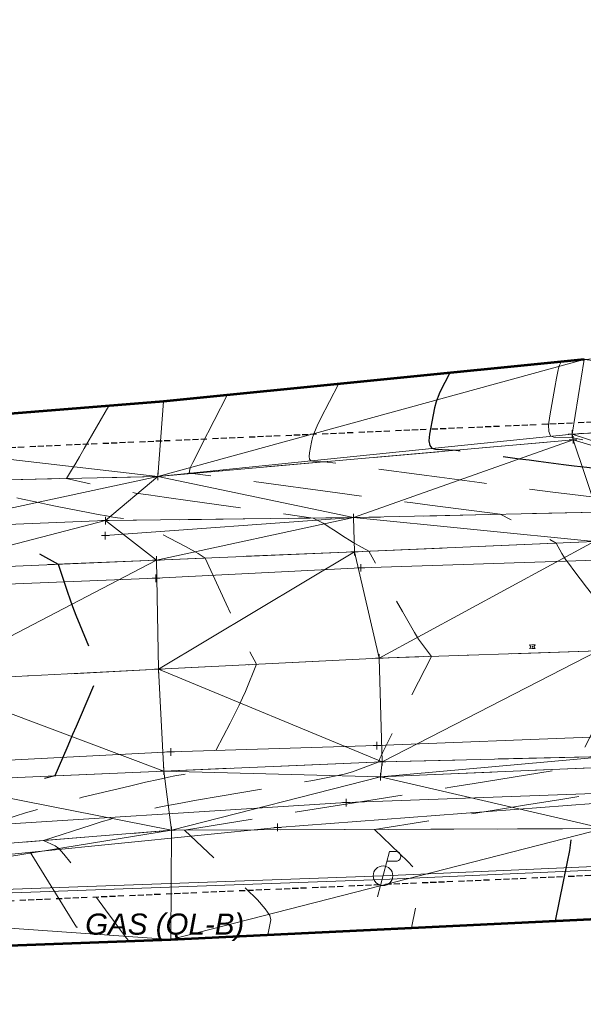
# Model space of a CAD drawing. Extents: x 2312693 to 2320081, y 680305 to 681656.
# Tile 10 of 37: x 2316680 to 2316755, y 681031 to 681162. Entities that reach past the tile are written whole.
import ezdxf

# ---------------------------------------------------------------- set-up
doc = ezdxf.new("R2010")
doc.units = 0
doc.header["$MEASUREMENT"] = 0
for name, pattern in [('CENTER LINE DOUBLE SOLID', [0]), ('DGN Style 2', [14.384927, 8.630956, -5.753971]), ('DGN Style 3', [20.138898, 14.384927, -5.753971]), ('DGN Style 4', [23.030268, 11.507942, -5.753971, 0.014385, -5.753971]), ('foex', [0]), ('gasex', [0]), ('grrtex', [0]), ('ohelecex', [0]), ('ohteleex', [0]), ('rowex', [4.85, 0.8, -0.375, -0.375, 0.8, -0.3, 0.8, -0.3, 0.8, -0.3]), ('stream', [1.4, 0.7, -0.1, 0.1, -0.1, 0.1, -0.1, 0.1, -0.1])]:
    doc.linetypes.add(name, pattern=pattern)
for name, color, linetype, lineweight in [('DT_X_Contour_Major', 132, 'DGN Style 3', 30), ('DT_X_Contour_Minor', 136, 'DGN Style 3', 0), ('DT_X_Terrain_Ground_Line', 92, 'DGN Style 3', 13), ('DT_X_Triangles', 91, 'Continuous', 0), ('HY_X_Water_Edge', 133, 'stream', 0), ('PM_X_Cells', 7, 'Continuous', 0), ('PM_X_Cells (Construction)', 7, 'Continuous', 0), ('PM_X_CL_Double_Solid', 40, 'CENTER LINE DOUBLE SOLID', 0), ('PM_X_Transverse_Line', 7, 'Continuous', 0), ('PV_X_COP', 4, 'DGN Style 4', 0), ('PV_X_EOP', 7, 'DGN Style 3', 0), ('RD_X_GR_Rt', 97, 'grrtex', 0), ('RW_X_Fee_RW', 6, 'rowex', 30), ('SV_X_Toe_of_Slope', 193, 'DGN Style 2', 0), ('SV_X_Top_of_Bank', 97, 'DGN Style 2', 0), ('UT_X_Electric_Cells', 1, 'Continuous', 0), ('UT_X_FO', 30, 'foex', 0), ('UT_X_Gas', 40, 'gasex', 0), ('UT_X_Gas_Text', 7, 'Continuous', 0), ('UT_X_Overhead_Electric', 1, 'ohelecex', 0), ('UT_X_Overhead_Telecom', 30, 'ohteleex', 0)]:
    doc.layers.add(name, color=color, linetype=linetype, lineweight=lineweight)
doc.layers.add('SV_X_Shot_Marker (Construction)', color=40, linetype='Continuous', lineweight=0, transparency=0.5)
doc.layers.add('SV_X_Terrain_Boundary', color=7, linetype='Continuous', lineweight=53, plot=False)
doc.styles.add('Slanted-Normal LS 0.50', font='ariali.ttf', dxfattribs={"height": 0.14})
doc.styles.add('Slanted-Normal LS 0.50 Masked_0', font='ariali.ttf')
doc.dimstyles.new('Dec-0  Masked  Slanted', dxfattribs={"dimtxt": 0.14, "dimasz": 0.14, "dimexe": 0.07, "dimexo": 0.07, "dimgap": 0.07, "dimtad": 1, "dimdec": 0, "dimzin": 3, "dimdsep": 46, "dimtxsty": 'Slanted-Normal LS 0.50 Masked_0', "dimcen": 0, "dimclrd": 7, "dimclre": 7, "dimaunit": 1, "dimadec": 4, "dimazin": 2, "dimtfac": 1, "dimtdec": 0, "dimtofl": 0, "dimtmove": 1, "dimatfit": 1, "dimfxl": 1, "dimtolj": 1, "dimtzin": 3, "dimlwd": 0, "dimlwe": 0, "dimarcsym": 0})

# ---------------------------------------------------------------- blocks, each defined once
blk = doc.blocks.new('PMRM1_9')
at = {"layer": 'PM_X_Cells', "color": 52, "linetype": 'Continuous', "lineweight": 0}
for p, q in [((-0.39, 0.24), (-0.29, 0.24)), ((-0.22, 0.24), (-0.12, 0.24)), ((-0.05, 0.24), (0.05, 0.24)), ((0.12, 0.24), (0.22, 0.24)), ((0.29, 0.24), (0.39, 0.24)), ((-0.39, -0.24), (-0.29, -0.24)), ((-0.22, -0.24), (-0.12, -0.24)), ((-0.05, -0.24), (0.05, -0.24)), ((0.12, -0.24), (0.22, -0.24)), ((0.29, -0.24), (0.39, -0.24))]:
    blk.add_line(p, q, dxfattribs=at)
at = {"layer": 'PM_X_Cells', "color": 52, "linetype": 'Continuous', "lineweight": 0, "extrusion": (0, 0, -1)}
for start, end in [(121.9738, 137.9153), (145.1793, 161.1122), (168.3798, 191.6096), (222.0795, 238.0262), (198.8889, 214.8218)]:
    blk.add_arc((0.54, 0), 0.288, start, end, dxfattribs=at)
at = {"layer": 'PM_X_Cells', "color": 52, "linetype": 'Continuous', "lineweight": 0}
for start, end in [(168.3816, 191.6091), (145.1782, 161.1098), (121.9738, 137.9163), (198.8872, 214.8207), (222.0817, 238.0262)]:
    blk.add_arc((0.54, 0), 0.288, start, end, dxfattribs=at)
at = {"layer": 'PM_X_Cells (Construction)', "color": 52, "linetype": 'Continuous', "lineweight": 30}
blk.add_point((0, 0), dxfattribs=at)
blk = doc.blocks.new('SVPT_304')
at = {"layer": 'SV_X_Shot_Marker (Construction)', "transparency": 33554495}
for p, q in [((-0.025, 0), (0.025, 0)), ((0, 0.025), (0, -0.025))]:
    blk.add_line(p, q, dxfattribs=at)
blk.add_point((0, 0), dxfattribs=at)
blk = doc.blocks.new('SVPT_305')
at = {"layer": 'SV_X_Shot_Marker (Construction)', "transparency": 33554495}
for p, q in [((-0.025, 0), (0.025, 0)), ((0, 0.025), (0, -0.025))]:
    blk.add_line(p, q, dxfattribs=at)
blk.add_point((0, 0), dxfattribs=at)
blk = doc.blocks.new('SVPT_306')
at = {"layer": 'SV_X_Shot_Marker (Construction)', "transparency": 33554495}
for p, q in [((-0.025, 0), (0.025, 0)), ((0, 0.025), (0, -0.025))]:
    blk.add_line(p, q, dxfattribs=at)
blk.add_point((0, 0), dxfattribs=at)
blk = doc.blocks.new('SVPT_307')
at = {"layer": 'SV_X_Shot_Marker (Construction)', "transparency": 33554495}
for p, q in [((-0.025, 0), (0.025, 0)), ((0, 0.025), (0, -0.025))]:
    blk.add_line(p, q, dxfattribs=at)
blk.add_point((0, 0), dxfattribs=at)
blk = doc.blocks.new('SVPT_308')
at = {"layer": 'SV_X_Shot_Marker (Construction)', "transparency": 33554495}
for p, q in [((-0.025, 0), (0.025, 0)), ((0, 0.025), (0, -0.025))]:
    blk.add_line(p, q, dxfattribs=at)
blk.add_point((0, 0), dxfattribs=at)
blk = doc.blocks.new('SVPT_309')
at = {"layer": 'SV_X_Shot_Marker (Construction)', "transparency": 33554495}
for p, q in [((-0.025, 0), (0.025, 0)), ((0, 0.025), (0, -0.025))]:
    blk.add_line(p, q, dxfattribs=at)
blk.add_point((0, 0), dxfattribs=at)
blk = doc.blocks.new('SVPT_310')
at = {"layer": 'SV_X_Shot_Marker (Construction)', "transparency": 33554495}
for p, q in [((-0.025, 0), (0.025, 0)), ((0, 0.025), (0, -0.025))]:
    blk.add_line(p, q, dxfattribs=at)
blk.add_point((0, 0), dxfattribs=at)
blk = doc.blocks.new('SVPT_311')
at = {"layer": 'SV_X_Shot_Marker (Construction)', "transparency": 33554495}
for p, q in [((-0.025, 0), (0.025, 0)), ((0, 0.025), (0, -0.025))]:
    blk.add_line(p, q, dxfattribs=at)
blk.add_point((0, 0), dxfattribs=at)
blk = doc.blocks.new('SVPT_312')
at = {"layer": 'SV_X_Shot_Marker (Construction)', "transparency": 33554495}
for p, q in [((-0.025, 0), (0.025, 0)), ((0, 0.025), (0, -0.025))]:
    blk.add_line(p, q, dxfattribs=at)
blk.add_point((0, 0), dxfattribs=at)
blk = doc.blocks.new('SVPT_333')
at = {"layer": 'SV_X_Shot_Marker (Construction)', "transparency": 33554495}
for p, q in [((-0.025, 0), (0.025, 0)), ((0, 0.025), (0, -0.025))]:
    blk.add_line(p, q, dxfattribs=at)
blk.add_point((0, 0), dxfattribs=at)
blk = doc.blocks.new('SVPT_370')
at = {"layer": 'SV_X_Shot_Marker (Construction)', "transparency": 33554495}
for p, q in [((-0.025, 0), (0.025, 0)), ((0, 0.025), (0, -0.025))]:
    blk.add_line(p, q, dxfattribs=at)
blk.add_point((0, 0), dxfattribs=at)
blk = doc.blocks.new('SVPT_371')
at = {"layer": 'SV_X_Shot_Marker (Construction)', "transparency": 33554495}
for p, q in [((-0.025, 0), (0.025, 0)), ((0, 0.025), (0, -0.025))]:
    blk.add_line(p, q, dxfattribs=at)
blk.add_point((0, 0), dxfattribs=at)
blk = doc.blocks.new('SVPT_372')
at = {"layer": 'SV_X_Shot_Marker (Construction)', "transparency": 33554495}
for p, q in [((-0.025, 0), (0.025, 0)), ((0, 0.025), (0, -0.025))]:
    blk.add_line(p, q, dxfattribs=at)
blk.add_point((0, 0), dxfattribs=at)
blk = doc.blocks.new('SVPT_373')
at = {"layer": 'SV_X_Shot_Marker (Construction)', "transparency": 33554495}
for p, q in [((-0.025, 0), (0.025, 0)), ((0, 0.025), (0, -0.025))]:
    blk.add_line(p, q, dxfattribs=at)
blk.add_point((0, 0), dxfattribs=at)
blk = doc.blocks.new('SVPT_374')
at = {"layer": 'SV_X_Shot_Marker (Construction)', "transparency": 33554495}
for p, q in [((-0.025, 0), (0.025, 0)), ((0, 0.025), (0, -0.025))]:
    blk.add_line(p, q, dxfattribs=at)
blk.add_point((0, 0), dxfattribs=at)
blk = doc.blocks.new('SVPT_375')
at = {"layer": 'SV_X_Shot_Marker (Construction)', "transparency": 33554495}
for p, q in [((-0.025, 0), (0.025, 0)), ((0, 0.025), (0, -0.025))]:
    blk.add_line(p, q, dxfattribs=at)
blk.add_point((0, 0), dxfattribs=at)
blk = doc.blocks.new('SVPT_376')
at = {"layer": 'SV_X_Shot_Marker (Construction)', "transparency": 33554495}
for p, q in [((-0.025, 0), (0.025, 0)), ((0, 0.025), (0, -0.025))]:
    blk.add_line(p, q, dxfattribs=at)
blk.add_point((0, 0), dxfattribs=at)
blk = doc.blocks.new('SVPT_377')
at = {"layer": 'SV_X_Shot_Marker (Construction)', "transparency": 33554495}
for p, q in [((-0.025, 0), (0.025, 0)), ((0, 0.025), (0, -0.025))]:
    blk.add_line(p, q, dxfattribs=at)
blk.add_point((0, 0), dxfattribs=at)
blk = doc.blocks.new('SVPT_407')
at = {"layer": 'SV_X_Shot_Marker (Construction)', "transparency": 33554495}
for p, q in [((-0.025, 0), (0.025, 0)), ((0, 0.025), (0, -0.025))]:
    blk.add_line(p, q, dxfattribs=at)
blk.add_point((0, 0), dxfattribs=at)
blk = doc.blocks.new('SVPT_408')
at = {"layer": 'SV_X_Shot_Marker (Construction)', "transparency": 33554495}
for p, q in [((0, 0.025), (0, -0.025)), ((-0.025, 0), (0.025, 0))]:
    blk.add_line(p, q, dxfattribs=at)
blk.add_point((0, 0), dxfattribs=at)
blk = doc.blocks.new('SVPT_409')
at = {"layer": 'SV_X_Shot_Marker (Construction)', "transparency": 33554495}
for p, q in [((-0.025, 0), (0.025, 0)), ((0, 0.025), (0, -0.025))]:
    blk.add_line(p, q, dxfattribs=at)
blk.add_point((0, 0), dxfattribs=at)
blk = doc.blocks.new('SVPT_410')
at = {"layer": 'SV_X_Shot_Marker (Construction)', "transparency": 33554495}
for p, q in [((-0.025, 0), (0.025, 0)), ((0, 0.025), (0, -0.025))]:
    blk.add_line(p, q, dxfattribs=at)
blk.add_point((0, 0), dxfattribs=at)
blk = doc.blocks.new('PP_2')
at = {"layer": 'UT_X_Electric_Cells', "color": 1, "linetype": 'Continuous', "lineweight": 0}
for p, q in [((0.0428, 0.16), (-0.0375, -0.14)), ((0.0428, 0.16), (0.0853, 0.16)), ((0.0258, 0.0963), (0.0853, 0.0963))]:
    blk.add_line(p, q, dxfattribs=at)
blk.add_circle((0, 0), 0.065, dxfattribs=at)
at = {"layer": 'UT_X_Electric_Cells', "color": 1, "linetype": 'Continuous', "lineweight": 0, "extrusion": (0, 0, -1)}
blk.add_arc((-0.086, 0.1281), 0.0319, 88.8767, 271.1233, dxfattribs=at)
blk = doc.blocks.new('*U658', base_point=(2316970.99, 681325.16, 1161.56))
at = {"layer": 'DT_X_Contour_Major', "flags": 128}
for points, elevation in [([(2316737.14, 681114.73), (2316735.85, 681112.19), (2316735.59, 681111.6), (2316735.35, 681110.89), (2316735.13, 681110.08), (2316734.94, 681109.17), (2316734.47, 681106.58), (2316734.38, 681105.73), (2316734.49, 681105.11), (2316734.78, 681104.73), (2316735.26, 681104.59), (2316737.95, 681104.48), (2316743.87, 681103.68), (2316745.14, 681103.52), (2316746.4, 681103.35), (2316747.65, 681103.18), (2316748.9, 681103.02), (2316752.21, 681102.59), (2316753.61, 681102.41), (2316755.31, 681102.21), (2316757.33, 681101.98), (2316759.66, 681101.73), (2316766.29, 681101.02), (2316768.51, 681100.77), (2316770.19, 681100.58), (2316771.33, 681100.44), (2316771.93, 681100.35), (2316772.82, 681100.18), (2316773.41, 681100.11), (2316774.52, 681100.03), (2316776.15, 681099.95), (2316778.3, 681099.85), (2316784.71, 681099.57), (2316787.22, 681099.48), (2316789.93, 681099.42), (2316792.85, 681099.38), (2316795.98, 681099.37), (2316804.58, 681099.38), (2316808, 681099.39), (2316811.8, 681099.42), (2316815.97, 681099.46), (2316820.52, 681099.51), (2316842.66, 681099.8), (2316848.95, 681098.58), (2316850.37, 681098.34), (2316851.92, 681098.14), (2316853.61, 681097.98), (2316855.44, 681097.85), (2316864.28, 681097.36), (2316868.05, 681096.88), (2316868.78, 681096.79), (2316869.38, 681096.72), (2316869.84, 681096.67), (2316870.16, 681096.64), (2316870.84, 681096.59), (2316871.12, 681096.56), (2316871.47, 681096.53), (2316871.89, 681096.49), (2316872.38, 681096.45), (2316873.77, 681096.31), (2316874.76, 681096.26), (2316876.68, 681096.22), (2316879.55, 681096.18), (2316883.35, 681096.14), (2316894.75, 681096.04), (2316898.64, 681096), (2316901.77, 681095.92), (2316904.13, 681095.82), (2316905.74, 681095.69), (2316908.99, 681095.31), (2316910.4, 681095.19), (2316912.18, 681095.13), (2316914.32, 681095.12), (2316916.84, 681095.17), (2316924.04, 681095.38), (2316926.89, 681095.29), (2316930.05, 681094.84), (2316933.51, 681094.06), (2316937.28, 681092.92), (2316955.56, 681086.83), (2316948.29, 681081.57), (2316946.64, 681080.51), (2316944.8, 681079.57), (2316942.77, 681078.75), (2316940.55, 681078.06), (2316934.38, 681076.38), (2316932.28, 681075.8), (2316930.63, 681075.34), (2316929.42, 681074.98), (2316928.65, 681074.73), (2316927.18, 681074.22), (2316926.59, 681074.01), (2316925.93, 681073.77), (2316925.19, 681073.48), (2316924.37, 681073.16), (2316920.4, 681071.57), (2316916.36, 681070.5), (2316915.49, 681070.28), (2316914.63, 681070.06), (2316913.77, 681069.84), (2316912.91, 681069.63), (2316908.92, 681068.66), (2316906.43, 681068.71), (2316905.95, 681068.72), (2316905.57, 681068.72), (2316905.29, 681068.72), (2316905.12, 681068.72), (2316904.79, 681068.71), (2316904.08, 681068.66), (2316902.21, 681068.53), (2316899.17, 681068.32), (2316894.97, 681068.03), (2316882.22, 681067.15), (2316877.56, 681066.83), (2316873.15, 681066.52), (2316868.99, 681066.25), (2316865.07, 681065.99), (2316854.95, 681065.32), (2316851.43, 681065.09), (2316848.47, 681064.91), (2316846.07, 681064.76), (2316844.22, 681064.65), (2316840.03, 681064.41), (2316838.19, 681064.3), (2316835.79, 681064.16), (2316832.85, 681064), (2316829.37, 681063.79), (2316819.33, 681063.21), (2316815.73, 681063.01), (2316812.46, 681062.82), (2316809.51, 681062.64), (2316806.88, 681062.49), (2316800.32, 681062.1), (2316797.55, 681061.86), (2316794.16, 681061.44), (2316790.14, 681060.83), (2316785.51, 681060.04), (2316772.32, 681057.68), (2316767.86, 681056.89), (2316764.37, 681056.27), (2316761.86, 681055.83), (2316760.33, 681055.58), (2316756.57, 681054.97), (2316755.74, 681054.84), (2316755.05, 681054.73), (2316754.51, 681054.64), (2316752.32, 681054.28), (2316753.08, 681053.56), (2316753.18, 681053.21), (2316753.16, 681052.48), (2316753, 681051.38), (2316752.72, 681049.9), (2316751.12, 681042.08)], 1155), ([(2316658.19, 681107.65), (2316657.44, 681106.34), (2316657.23, 681105.99), (2316656.93, 681105.48), (2316656.54, 681104.84), (2316656.05, 681104.04), (2316653.55, 681099.99), (2316667.35, 681096.89), (2316670.03, 681096.29), (2316672.15, 681095.82), (2316673.72, 681095.48), (2316674.74, 681095.27), (2316678.18, 681094.6), (2316679.55, 681092.91), (2316679.9, 681092.54), (2316680.37, 681092.16), (2316680.96, 681091.76), (2316681.67, 681091.34), (2316685.25, 681089.36), (2316686.49, 681085.63), (2316686.8, 681084.76), (2316687.17, 681083.76), (2316687.62, 681082.62), (2316688.14, 681081.33), (2316690.73, 681075.03), (2316688.16, 681069.07), (2316687.64, 681067.85), (2316687.17, 681066.76), (2316686.75, 681065.79), (2316686.39, 681064.95), (2316684.84, 681061.29), (2316678.15, 681059.7), (2316676.36, 681059.23), (2316673.87, 681058.5), (2316670.66, 681057.5), (2316666.75, 681056.25), (2316646.82, 681049.8), (2316651.78, 681047.52), (2316652.76, 681047.02), (2316653.58, 681046.5), (2316654.25, 681045.95), (2316654.76, 681045.38), (2316655.9, 681043.81), (2316656.36, 681043.22), (2316656.86, 681042.6), (2316657.41, 681041.95), (2316658, 681041.29), (2316660.9, 681038.14)], 1160)]:
    blk.add_lwpolyline(points, dxfattribs=dict(at, elevation=elevation))
at = {"layer": 'DT_X_Contour_Minor', "flags": 128}
for points, elevation in [([(2316751.89, 681116.2), (2316751.67, 681115.76), (2316751.6, 681115.51), (2316751.47, 681114.93), (2316751.29, 681114.02), (2316751.06, 681112.78), (2316750.38, 681109.05), (2316750.22, 681107.82), (2316750.26, 681106.94), (2316750.5, 681106.4), (2316750.94, 681106.21), (2316753.43, 681106.1), (2316755.92, 681105.62), (2316757.16, 681105.5), (2316759.82, 681105.34), (2316763.88, 681105.13), (2316769.36, 681104.89), (2316785.86, 681104.18), (2316791.51, 681103.95), (2316796.1, 681103.78), (2316799.62, 681103.68), (2316802.08, 681103.65), (2316807.22, 681103.66), (2316809.66, 681103.67), (2316813.14, 681103.7), (2316817.64, 681103.75), (2316823.17, 681103.82), (2316839.3, 681104.03), (2316844.97, 681104.09), (2316849.89, 681104.14), (2316854.06, 681104.16), (2316857.47, 681104.16), (2316865.57, 681104.14), (2316869.19, 681104.23), (2316873.97, 681104.51), (2316879.92, 681104.99), (2316887.02, 681105.66), (2316907.53, 681107.72), (2316914.38, 681108.4), (2316919.51, 681108.89), (2316922.95, 681109.19), (2316924.69, 681109.31), (2316927.04, 681109.37), (2316927.92, 681109.41), (2316928.8, 681109.47), (2316929.67, 681109.57), (2316930.54, 681109.7), (2316934.56, 681110.35), (2316951.5, 681108.42), (2316954.83, 681108.07), (2316957.55, 681107.85), (2316959.68, 681107.75), (2316961.2, 681107.79), (2316964.45, 681108.05), (2316965.78, 681108.14), (2316967.32, 681108.21), (2316969.07, 681108.27), (2316971.03, 681108.31), (2316976.55, 681108.39), (2316978.69, 681108.42), (2316980.96, 681108.44), (2316983.36, 681108.45), (2316985.89, 681108.45), (2316992.83, 681108.43), (2316995.36, 681108.42), (2316997.75, 681108.41), (2317000.01, 681108.38), (2317002.13, 681108.35), (2317007.61, 681108.26), (2317009.5, 681108.27), (2317011.06, 681108.4), (2317012.29, 681108.62), (2317013.2, 681108.95), (2317016.65, 681110.74), (2317018.7, 681110), (2317019.19, 681109.85), (2317019.79, 681109.72), (2317020.49, 681109.62), (2317021.3, 681109.53), (2317023.59, 681109.34), (2317024.61, 681109.25), (2317025.93, 681109.14), (2317027.57, 681109), (2317029.51, 681108.83), (2317035.12, 681108.36), (2317037.39, 681108.22), (2317040.03, 681108.16), (2317043.02, 681108.17), (2317046.37, 681108.27), (2317055.77, 681108.63), (2317058.96, 681108.75), (2317061.45, 681108.83), (2317063.26, 681108.88), (2317064.38, 681108.89), (2317066.46, 681108.88), (2317067.54, 681108.9), (2317069.24, 681108.98), (2317071.53, 681109.11), (2317074.44, 681109.3), (2317083.01, 681109.88), (2317086.04, 681110.08), (2317088.71, 681110.25), (2317091.01, 681110.38), (2317092.95, 681110.47), (2317097.64, 681110.66), (2317099.55, 681110.75), (2317101.77, 681110.88), (2317104.29, 681111.05), (2317107.12, 681111.25), (2317115.07, 681111.83), (2317117.94, 681112.03), (2317120.58, 681112.21), (2317123, 681112.35), (2317125.2, 681112.47), (2317130.75, 681112.74), (2317133.22, 681112.87), (2317136.45, 681113.07), (2317140.45, 681113.33), (2317145.21, 681113.66), (2317158.93, 681114.62), (2317163.52, 681114.93), (2317167, 681115.16), (2317169.37, 681115.3), (2317170.63, 681115.36), (2317172.51, 681115.39), (2317173.26, 681115.41), (2317174.1, 681115.45), (2317175.03, 681115.52), (2317176.05, 681115.61), (2317178.88, 681115.88), (2317180.11, 681116.02), (2317181.67, 681116.22), (2317183.58, 681116.49), (2317185.81, 681116.82), (2317197.04, 681118.53), (2317189.8, 681119.42), (2317188.34, 681119.59), (2317187.06, 681119.71), (2317185.95, 681119.79), (2317185.03, 681119.82), (2317182.82, 681119.84), (2317181.52, 681119.86), (2317179.31, 681119.93), (2317176.19, 681120.03), (2317172.14, 681120.17), (2317160.12, 681120.58), (2317156.07, 681120.73), (2317152.95, 681120.86), (2317150.75, 681120.97), (2317149.48, 681121.07), (2317147.31, 681121.3), (2317146.11, 681121.39), (2317144.13, 681121.46), (2317141.36, 681121.51), (2317137.82, 681121.56), (2317127.32, 681121.67), (2317123.49, 681121.72), (2317119.89, 681121.79), (2317116.5, 681121.88), (2317113.33, 681122), (2317105.18, 681122.33), (2317101.99, 681122.45), (2317098.52, 681122.57), (2317094.78, 681122.69), (2317090.77, 681122.8), (2317079.7, 681123.09), (2317075.97, 681123.19), (2317073.09, 681123.25), (2317071.05, 681123.28), (2317069.85, 681123.28), (2317067.77, 681123.25), (2317067.07, 681123.26), (2317066.52, 681123.33), (2317066.12, 681123.44), (2317065.88, 681123.62), (2317065.12, 681124.54)], 1154), ([(2316722.39, 681113.25), (2316720.03, 681108.62), (2316719.58, 681107.69), (2316719.23, 681106.86), (2316718.97, 681106.15), (2316718.82, 681105.55), (2316718.56, 681104.11), (2316718.51, 681103.63), (2316718.57, 681103.29), (2316718.73, 681103.08), (2316719, 681103), (2316720.5, 681102.94), (2316733.08, 681101.25), (2316735.77, 681100.89), (2316738.44, 681100.54), (2316741.1, 681100.18), (2316743.75, 681099.84), (2316750.78, 681098.92), (2316753.4, 681098.59), (2316755.96, 681098.27), (2316758.47, 681097.98), (2316760.93, 681097.71), (2316772.29, 681096.49), (2316779.4, 681094.89), (2316780.74, 681094.59), (2316781.72, 681094.37), (2316782.34, 681094.23), (2316782.6, 681094.16), (2316782.97, 681094.04), (2316783.17, 681093.83), (2316783.23, 681093.77), (2316783.3, 681093.7), (2316783.38, 681093.61), (2316783.49, 681093.5), (2316783.78, 681093.2), (2316784.09, 681092.96), (2316784.8, 681092.46), (2316785.9, 681091.72), (2316787.41, 681090.72), (2316791.94, 681087.72), (2316793.61, 681086.64), (2316795.2, 681085.66), (2316796.72, 681084.76), (2316798.16, 681083.96), (2316804.73, 681080.45), (2316801.74, 681074.61), (2316801.11, 681073.41), (2316800.51, 681072.31), (2316799.92, 681071.32), (2316799.37, 681070.43), (2316796.83, 681066.52), (2316786.05, 681063.7), (2316785.84, 681063.64), (2316785.84, 681063.64), (2316785.84, 681063.64), (2316785.84, 681063.64), (2316757.51, 681059.08), (2316751.86, 681058.17), (2316747.04, 681057.4), (2316743.05, 681056.76), (2316739.91, 681056.25), (2316727.17, 681054.19), (2316731.61, 681049.96), (2316732.42, 681049.03), (2316732.93, 681048.07), (2316733.15, 681047.08), (2316733.08, 681046.05), (2316732.08, 681041.15)], 1156), ([(2316707.65, 681111.78), (2316704.22, 681105.05), (2316703.57, 681103.78), (2316703.1, 681102.83), (2316702.81, 681102.22), (2316702.7, 681101.94), (2316702.65, 681101.64), (2316702.64, 681101.54), (2316702.65, 681101.47), (2316702.69, 681101.42), (2316702.74, 681101.41), (2316703.05, 681101.4), (2316722.29, 681098.82), (2316726.14, 681098.3), (2316729.47, 681097.86), (2316732.26, 681097.49), (2316734.51, 681097.19), (2316743.8, 681095.98), (2316747.89, 681093.91), (2316748.68, 681093.51), (2316749.32, 681093.18), (2316749.8, 681092.94), (2316750.11, 681092.77), (2316751.22, 681092.15), (2316751.98, 681090.8), (2316752.2, 681090.44), (2316752.54, 681089.95), (2316753, 681089.31), (2316753.58, 681088.54), (2316755.28, 681086.3), (2316755.92, 681085.48), (2316756.56, 681084.71), (2316757.2, 681083.99), (2316757.83, 681083.31), (2316759.53, 681081.56), (2316760.12, 681080.95), (2316760.64, 681080.42), (2316761.07, 681079.97), (2316761.42, 681079.61), (2316762.86, 681078.11), (2316762.26, 681076.48), (2316762.06, 681076.06), (2316761.73, 681075.51), (2316761.25, 681074.83), (2316760.64, 681074.01), (2316758.83, 681071.67), (2316758.17, 681070.78), (2316757.57, 681069.89), (2316757.03, 681068.99), (2316756.54, 681068.07), (2316754.37, 681063.8), (2316753.6, 681063.56), (2316753.44, 681063.49), (2316753.28, 681063.39), (2316753.13, 681063.25), (2316752.97, 681063.08), (2316752.28, 681062.2), (2316740.38, 681060.29), (2316737.53, 681059.83), (2316734.06, 681059.27), (2316729.99, 681058.61), (2316725.3, 681057.86), (2316702.02, 681054.1), (2316710.14, 681046.36), (2316711.65, 681044.85), (2316712.7, 681043.66), (2316713.3, 681042.77), (2316713.44, 681042.2), (2316713.04, 681040.22)], 1157), ([(2316691.98, 681110.36), (2316688.72, 681104.7), (2316688.1, 681103.61), (2316687.61, 681102.77), (2316687.26, 681102.17), (2316687.04, 681101.81), (2316686.37, 681100.72), (2316690.08, 681099.88), (2316690.86, 681099.71), (2316691.58, 681099.56), (2316692.26, 681099.41), (2316692.9, 681099.29), (2316694.54, 681098.97), (2316695.51, 681098.8), (2316697.21, 681098.54), (2316699.62, 681098.19), (2316702.76, 681097.75), (2316719.06, 681095.47), (2316720.09, 681094.93), (2316720.35, 681094.78), (2316720.71, 681094.56), (2316721.17, 681094.28), (2316721.72, 681093.93), (2316723.3, 681092.91), (2316723.86, 681092.55), (2316724.34, 681092.25), (2316724.74, 681092.01), (2316725.07, 681091.82), (2316726.42, 681091.08), (2316730.89, 681083.07), (2316731.77, 681081.52), (2316732.47, 681080.31), (2316733.01, 681079.43), (2316733.38, 681078.89), (2316734.71, 681077.14), (2316730.12, 681068.11), (2316729.25, 681066.4), (2316728.62, 681065.14), (2316728.22, 681064.33), (2316728.04, 681063.97), (2316727.9, 681063.6), (2316727.84, 681063.47), (2316727.8, 681063.38), (2316727.77, 681063.31), (2316727.75, 681063.27), (2316727.68, 681063.13), (2316724.24, 681061.85), (2316723.17, 681061.54), (2316721.42, 681061.15), (2316718.99, 681060.69), (2316715.89, 681060.15), (2316706.73, 681058.6), (2316703.58, 681058.06), (2316701.01, 681057.6), (2316699.02, 681057.22), (2316697.6, 681056.91), (2316694.6, 681056.2), (2316693.44, 681055.91), (2316692.23, 681055.57), (2316690.96, 681055.2), (2316689.63, 681054.78), (2316683.3, 681052.73), (2316684.87, 681052.01), (2316685.33, 681051.65), (2316686.02, 681050.9), (2316686.95, 681049.75), (2316688.12, 681048.19), (2316691.55, 681043.52), (2316692.68, 681041.98), (2316693.52, 681040.85), (2316694.05, 681040.13), (2316694.29, 681039.83), (2316694.69, 681039.39)], 1158), ([(2316675.08, 681109), (2316673.08, 681105.52), (2316672.66, 681104.8), (2316672.27, 681104.13), (2316671.9, 681103.5), (2316671.54, 681102.93), (2316669.96, 681100.35), (2316678.72, 681098.39), (2316680.54, 681097.98), (2316682.25, 681097.61), (2316683.86, 681097.28), (2316685.36, 681096.98), (2316689.23, 681096.22), (2316690.56, 681095.97), (2316691.65, 681095.76), (2316692.51, 681095.61), (2316693.13, 681095.52), (2316695.48, 681095.19), (2316701.05, 681092.27), (2316702.12, 681091.71), (2316702.94, 681091.27), (2316703.51, 681090.96), (2316703.83, 681090.77), (2316704.74, 681090.18), (2316707.51, 681084.12), (2316708.09, 681082.88), (2316708.62, 681081.76), (2316709.1, 681080.77), (2316709.55, 681079.89), (2316711.53, 681076.09), (2316710.06, 681072.48), (2316709.7, 681071.63), (2316709.24, 681070.66), (2316708.69, 681069.54), (2316708.05, 681068.3), (2316704.84, 681062.16), (2316704.16, 681061.91), (2316703.95, 681061.85), (2316703.61, 681061.77), (2316703.14, 681061.68), (2316702.53, 681061.58), (2316700.74, 681061.28), (2316699.86, 681061.11), (2316698.56, 681060.83), (2316696.85, 681060.44), (2316694.72, 681059.94), (2316688.49, 681058.45), (2316686.09, 681057.85), (2316683.58, 681057.16), (2316680.94, 681056.38), (2316678.19, 681055.52), (2316665.06, 681051.27), (2316668.32, 681049.77), (2316669.04, 681049.34), (2316669.8, 681048.7), (2316670.6, 681047.85), (2316671.44, 681046.78), (2316673.72, 681043.67), (2316674.52, 681042.6), (2316675.19, 681041.72), (2316675.73, 681041.04), (2316676.15, 681040.56), (2316677.79, 681038.76)], 1159)]:
    blk.add_lwpolyline(points, dxfattribs=dict(at, elevation=elevation))
at = {"layer": 'DT_X_Triangles'}
mesh = blk.add_polyface(dxfattribs=at)
corners = [(2316636.15, 681102.93, 1162.84), (2316648.02, 681106.83, 1160.6), (2316620.73, 681101.1, 1164.35), (2316648.07, 681099.87, 1160.33), (2316637.9, 681092.61, 1162.6), (2316666.62, 681094.12, 1160.72), (2316698.45, 681100.99, 1157.26), (2316699.22, 681110.94, 1157.57), (2316691.52, 681095.14, 1159.17), (2316724.39, 681095.53, 1157.77), (2316698.28, 681089.91, 1159.3), (2316753.48, 681105.85, 1154.11), (2316754.94, 681116.5, 1153.79), (2316753.35, 681106.61, 1153.78), (2316756.72, 681096.28, 1156.48), (2316756.26, 681092.37, 1156.8), (2316811.13, 681109.98, 1152.52), (2316783.98, 681096.64, 1155.64), (2316813.44, 681120.71, 1152.34), (2316783.87, 681094.1, 1155.97), (2316810.2, 681095.24, 1155.49), (2316811.03, 681098.16, 1155.29), (2316842.62, 681096.59, 1155.12), (2316871.44, 681101.3, 1154.74), (2316872.25, 681112.38, 1151.84), (2316875.35, 681121.56, 1151.71), (2316871.32, 681097.6, 1154.96), (2316903.11, 681099.2, 1154.91), (2316903.95, 681084.55, 1155.33), (2316928.86, 681108.9, 1154.25), (2316928.29, 681114.85, 1151.32), (2316933.95, 681121.49, 1151.04), (2316951.72, 681161.56, 1151.73), (2316929.52, 681099.95, 1154.91), (2316929.28, 681086.08, 1155.2), (2316958.26, 681116.4, 1152.95), (2316965.6, 681119.15, 1147.89), (2316959.14, 681100.85, 1154.81), (2316959.83, 681086.95, 1154.97), (2316955.51, 681137.77, 1151.06)]
mesh.append_faces([[corners[k] for k in face] for face in [(0, 1, 2), (3, 1, 0), (4, 3, 0), (5, 3, 4), (6, 7, 1), (3, 6, 1), (5, 6, 3), (8, 6, 5), (9, 6, 8), (10, 9, 8), (9, 11, 6), (12, 7, 6), (13, 12, 6), (11, 13, 6), (14, 11, 9), (15, 14, 9), (16, 12, 13), (17, 16, 13), (11, 17, 13), (14, 17, 11), (16, 18, 12), (19, 14, 15), (19, 17, 14), (20, 17, 19), (21, 16, 17), (20, 21, 17), (22, 21, 20), (22, 23, 21), (23, 16, 21), (24, 18, 16), (23, 24, 16), (24, 25, 18), (26, 23, 22), (27, 23, 26), (28, 27, 26), (27, 29, 23), (29, 24, 23), (30, 25, 24), (29, 30, 24), (31, 32, 25), (30, 31, 25), (33, 29, 27), (34, 33, 27), (29, 35, 30), (36, 31, 30), (35, 36, 30), (37, 35, 29), (33, 37, 29), (38, 37, 33), (36, 39, 31)]])
mesh = blk.add_polyface(dxfattribs=at)
corners = [(2316637.91, 681086.61, 1162.65), (2316637.9, 681092.61, 1162.6), (2316631.01, 681088.85, 1163.09), (2316638.11, 681072.61, 1162.83), (2316631.29, 681086.86, 1163.06), (2316638, 681043.96, 1161.01), (2316700.28, 681054.09, 1157.07), (2316637.72, 681049.07, 1160.5), (2316667.56, 681060.54, 1160.91), (2316638.38, 681059.73, 1162.54), (2316666.05, 681088.54, 1161.03), (2316666.62, 681094.12, 1160.72), (2316700.17, 681039.59, 1157.68), (2316638.08, 681037.29, 1161.35), (2316667.52, 681073.84, 1161.21), (2316698.28, 681089.91, 1159.3), (2316691.52, 681095.14, 1159.17), (2316698.54, 681075.43, 1159.59), (2316699.28, 681061.92, 1159.24), (2316724.53, 681091, 1158.08), (2316724.39, 681095.53, 1157.77), (2316728.19, 681063.16, 1157.98), (2316727.8, 681076.91, 1158.26), (2316727.98, 681061.16, 1157.72), (2316758.51, 681042.45, 1154.61), (2316757.55, 681054.3, 1154.79), (2316756.26, 681092.37, 1156.8), (2316756.82, 681077.86, 1157.18), (2316785.84, 681063.64, 1156), (2316757.95, 681063.88, 1156.87), (2316783.87, 681094.1, 1155.97), (2316785.88, 681066.14, 1156.18), (2316785.6, 681079.05, 1156.33), (2316811.82, 681058.67, 1153.28), (2316812.17, 681047.21, 1153.75), (2316810.2, 681095.24, 1155.49), (2316810.87, 681080.9, 1155.89), (2316811.35, 681067.02, 1155.76)]
mesh.append_faces([[corners[k] for k in face] for face in [(0, 1, 2), (3, 0, 4), (5, 6, 7), (8, 9, 7), (6, 8, 7), (0, 10, 1), (10, 11, 1), (3, 10, 0), (12, 6, 5), (13, 12, 5), (14, 10, 3), (8, 14, 3), (9, 8, 3), (14, 15, 10), (16, 11, 10), (15, 16, 10), (17, 15, 14), (18, 17, 14), (8, 18, 14), (6, 18, 8), (19, 20, 15), (17, 19, 15), (21, 22, 17), (18, 21, 17), (22, 19, 17), (23, 21, 18), (6, 23, 18), (24, 25, 12), (25, 6, 12), (25, 23, 6), (19, 26, 20), (22, 26, 19), (21, 27, 22), (27, 26, 22), (25, 28, 23), (29, 21, 23), (28, 29, 23), (29, 27, 21), (27, 30, 26), (31, 32, 27), (29, 31, 27), (32, 30, 27), (33, 28, 25), (24, 33, 25), (28, 31, 29), (34, 33, 24), (32, 35, 30), (36, 35, 32), (31, 37, 32), (37, 31, 28)]])
blk = doc.blocks.new('SVPT_599')
at = {"layer": 'SV_X_Shot_Marker (Construction)', "transparency": 33554495}
for p, q in [((-0.025, 0), (0.025, 0)), ((0, 0.025), (0, -0.025))]:
    blk.add_line(p, q, dxfattribs=at)
blk.add_point((0, 0), dxfattribs=at)
blk = doc.blocks.new('SVPT_600')
at = {"layer": 'SV_X_Shot_Marker (Construction)', "transparency": 33554495}
for p, q in [((-0.025, 0), (0.025, 0)), ((0, 0.025), (0, -0.025))]:
    blk.add_line(p, q, dxfattribs=at)
blk.add_point((0, 0), dxfattribs=at)

msp = doc.modelspace()

# ---------------------------------------------------------------- linework, layer by layer
at = {"layer": 'HY_X_Water_Edge'}
msp.add_polyline3d([(2316753.35, 681106.61, 1153.78), (2316811.13, 681109.98, 1152.52), (2316872.25, 681112.38, 1151.84), (2316928.29, 681114.85, 1151.32), (2316965.6, 681119.15, 1147.89), (2316985.54, 681120.55, 1148.03), (2317008.26, 681119.01, 1151.29), (2317040.85, 681115.31, 1151.59), (2317074.98, 681115.45, 1151.44)], dxfattribs=at)
at = {"layer": 'PM_X_CL_Double_Solid'}
msp.add_polyline3d([(2316756.82, 681077.86, 1157.18), (2316727.8, 681076.91, 1158.26), (2316698.54, 681075.43, 1159.59), (2316667.52, 681073.84, 1161.21), (2316638.11, 681072.61, 1162.83), (2316607.09, 681071.36, 1164.64), (2316576.91, 681070.45, 1166.44), (2316552.62, 681069.13, 1167.94), (2316524.24, 681068.39, 1169.69), (2316494.65, 681067.05, 1171.43), (2316467.4, 681066.06, 1173), (2316438.71, 681064.01, 1174.57)], dxfattribs=at)
at = {"layer": 'PM_X_Transverse_Line'}
for points in [[(2316756.53, 681089.91, 1156.89), (2316725.37, 681088.87, 1158.1), (2316698.22, 681087.49, 1159.38), (2316666.4, 681086.22, 1161.07), (2316638.59, 681084.81, 1162.7), (2316605.05, 681083.45, 1164.7), (2316575.78, 681081.99, 1166.48), (2316552.1, 681081, 1167.91), (2316523.78, 681079.78, 1169.6), (2316494.73, 681078.57, 1171.32), (2316466.76, 681077.41, 1172.89), (2316438.53, 681076.36, 1174.46)], [(2316756.94, 681066.46, 1156.97), (2316727.5, 681065.3, 1158.08), (2316700.17, 681064.46, 1159.29), (2316667.47, 681062.79, 1160.99), (2316638.58, 681061.46, 1162.59), (2316606.33, 681060, 1164.41), (2316577.13, 681058.85, 1166.15), (2316551.92, 681057.73, 1167.69), (2316524.56, 681057.01, 1169.38), (2316494.37, 681055.38, 1171.22), (2316467.79, 681054.5, 1172.79), (2316438.97, 681052.98, 1174.4)]]:
    msp.add_polyline3d(points, dxfattribs=at)
at = {"layer": 'PV_X_COP'}
msp.add_polyline3d([(2316756.82, 681077.86, 1157.18), (2316727.8, 681076.91, 1158.26), (2316698.54, 681075.43, 1159.59), (2316667.52, 681073.84, 1161.21), (2316638.11, 681072.61, 1162.83), (2316607.09, 681071.36, 1164.64), (2316576.91, 681070.45, 1166.44), (2316552.62, 681069.13, 1167.94), (2316524.24, 681068.39, 1169.69), (2316494.65, 681067.05, 1171.43), (2316467.4, 681066.06, 1173), (2316438.71, 681064.01, 1174.57)], dxfattribs=at)
at = {"layer": 'PV_X_EOP'}
for points in [[(2316756.26, 681092.37, 1156.8), (2316724.53, 681091, 1158.08), (2316698.28, 681089.91, 1159.3), (2316666.05, 681088.54, 1161.03), (2316637.91, 681086.61, 1162.65), (2316631.29, 681086.86, 1163.06), (2316604.52, 681085.86, 1164.68), (2316575.79, 681084.52, 1166.44), (2316551.81, 681083.45, 1167.91), (2316523.73, 681082.08, 1169.56), (2316494.21, 681080.86, 1171.32), (2316466.51, 681079.74, 1172.87), (2316437.99, 681078.86, 1174.44)], [(2316757.95, 681063.88, 1156.87), (2316728.19, 681063.16, 1157.98), (2316699.28, 681061.92, 1159.24), (2316667.56, 681060.54, 1160.91), (2316638.38, 681059.73, 1162.54), (2316606.7, 681057.84, 1164.3), (2316577.28, 681056.91, 1166.06), (2316552.17, 681055.85, 1167.6), (2316523.95, 681054.65, 1169.34), (2316494.68, 681053.63, 1171.17), (2316467.22, 681052.75, 1172.74), (2316438.69, 681051.26, 1174.36)]]:
    msp.add_polyline3d(points, dxfattribs=at)
at = {"layer": 'RD_X_GR_Rt'}
msp.add_polyline3d([(2317144.81, 681110.9, 1155.32), (2317121.02, 681110.02, 1155.18), (2317093.48, 681108.89, 1154.72), (2317066.83, 681107.74, 1154.44), (2317039.05, 681106.7, 1154.42), (2316984.25, 681104.17, 1154.74), (2316959.57, 681103.68, 1154.85), (2316929.03, 681102.05, 1154.88), (2316903.41, 681101.23, 1154.89), (2316871.1, 681100.3, 1154.81), (2316842.27, 681098.95, 1155.15), (2316811.03, 681098.16, 1155.29), (2316783.98, 681096.64, 1155.64), (2316756.72, 681096.28, 1156.48), (2316724.39, 681095.53, 1157.77), (2316691.51, 681093.15, 1159.39)], dxfattribs=at)
at = {"layer": 'RW_X_Fee_RW'}
for p, q in [((2317593.22, 681144.68), (2315529.57, 681054.69)), ((2316363.67, 681031.01), (2317595.83, 681084.74, 1172.83))]:
    msp.add_line(p, q, dxfattribs=at)
at = {"layer": 'SV_X_Terrain_Boundary'}
for points in [[(2316754.94, 681116.5, 1153.79), (2316699.22, 681110.94, 1157.57), (2316648.02, 681106.83, 1160.6), (2316574.4, 681098.88, 1169.16), (2316525.92, 681095.68, 1172.83), (2316492.72, 681096.45, 1174.75), (2316469.82, 681096.96, 1175.55), (2316459.07, 681096.07, 1173.74), (2316447.92, 681092.86, 1177.14), (2316440.93, 681092.37, 1178.54), (2316439.63, 681086.44, 1178.01), (2316437.99, 681078.86, 1174.44), (2316438.71, 681064.01, 1174.57), (2316438.69, 681051.26, 1174.36), (2316439.33, 681046.26, 1173.45), (2316437.77, 681039.2, 1174.49)], [(2316437.77, 681039.2, 1174.49), (2316438.31, 681032.64, 1174.49), (2316467.97, 681034.2, 1175.43), (2316497.25, 681034.11, 1174.47), (2316526.59, 681034.31, 1173.2), (2316553.1, 681036.94, 1170.36), (2316577.84, 681037.44, 1168.06), (2316638.08, 681037.29, 1161.35), (2316700.17, 681039.59, 1157.68), (2316758.51, 681042.45, 1154.61)]]:
    msp.add_polyline3d(points, dxfattribs=at)
at = {"layer": 'SV_X_Toe_of_Slope'}
for points in [[(2316648.02, 681106.83, 1160.6), (2316648.07, 681099.87, 1160.33), (2316698.45, 681100.99, 1157.26), (2316753.48, 681105.85, 1154.11), (2316753.35, 681106.61, 1153.78)], [(2316577.4, 681051.55, 1164.79), (2316637.72, 681049.07, 1160.5), (2316700.28, 681054.09, 1157.07), (2316757.55, 681054.3, 1154.79)]]:
    msp.add_polyline3d(points, dxfattribs=at)
at = {"layer": 'SV_X_Top_of_Bank'}
for points in [[(2317144.81, 681110.9, 1155.32), (2317121.02, 681110.02, 1155.18), (2317093.48, 681108.89, 1154.72), (2317066.83, 681107.74, 1154.44), (2317039.05, 681106.7, 1154.42), (2317021.83, 681107.82, 1154.54), (2317010.23, 681114.36, 1153.33), (2316975.89, 681116.82, 1153.07), (2316958.26, 681116.4, 1152.95), (2316928.86, 681108.9, 1154.25), (2316871.44, 681101.3, 1154.74), (2316811.03, 681098.16, 1155.29), (2316783.98, 681096.64, 1155.64), (2316756.72, 681096.28, 1156.48), (2316724.39, 681095.53, 1157.77), (2316691.52, 681095.14, 1159.17), (2316666.62, 681094.12, 1160.72), (2316637.9, 681092.61, 1162.6), (2316636.15, 681102.93, 1162.84)], [(2317210.9, 681082.11, 1156.83), (2317180.5, 681079.09, 1155.89), (2317151.59, 681079.32, 1155.8), (2317121.98, 681077.26, 1155.12), (2317094.75, 681076.42, 1154.71), (2317068.78, 681075.26, 1154.31), (2317040.25, 681073.52, 1153.98), (2317013.5, 681070.65, 1153.97), (2316985.91, 681068.15, 1154.16), (2316960.2, 681068.89, 1154.62), (2316929.92, 681067.78, 1154.81), (2316905.09, 681068.82, 1155.04), (2316872.69, 681066.87, 1155.15), (2316842.6, 681065.49, 1155.39), (2316811.8, 681063.75, 1155.41), (2316785.85, 681063.64, 1156), (2316727.98, 681061.16, 1157.72)]]:
    msp.add_polyline3d(points, dxfattribs=at)
at = {"layer": 'UT_X_FO'}
msp.add_polyline3d([(2316554.38, 681051.73, 1166.55), (2316593.49, 681053.1, 1163.8), (2316669.12, 681054.31, 1159.04), (2316723.44, 681057.75, 1156.84), (2316758.69, 681059.04, 1155.79), (2316794.08, 681059.78, 1154.64), (2316839.85, 681062.84, 1154.62), (2316879.15, 681064.82, 1154.51), (2316919.02, 681066.44, 1154.38), (2316955.77, 681065.75, 1154.14), (2316982.61, 681067.49, 1153.99), (2317022.67, 681069.73, 1153.55), (2317055.05, 681071.87, 1153.3), (2317089.92, 681073.08, 1153.65), (2317131.46, 681074.9, 1154.33), (2317185.88, 681078.08, 1155.54), (2317256.25, 681083.07, 1157.59), (2317295.81, 681086.64, 1159.32), (2317343.55, 681088.87, 1161.51), (2317398.95, 681091.68, 1164.23), (2317453.31, 681093.61, 1166.86), (2317506.45, 681096.4, 1169.46), (2317551.22, 681098.2, 1170.76), (2317596.45, 681100.33, 1171.72)], dxfattribs=at)
at = {"layer": 'UT_X_Gas'}
msp.add_polyline3d([(2316554.94, 681044.49, 1168.83), (2316586.33, 681046.38, 1165.34), (2316622.42, 681047.71, 1161.74), (2316672.04, 681050.22, 1158.61), (2316714.32, 681054.46, 1156.44), (2316756.19, 681057.64, 1155.31)], dxfattribs=at)
at = {"layer": 'UT_X_Overhead_Electric'}
msp.add_polyline3d([(2316464.83, 681038.54, 1168.95), (2316728.31, 681048.05, 1167.83), (2316892.92, 681055.33, 1165.36), (2317075.53, 681063.87, 1162.39), (2317259.86, 681072.28, 1157.17), (2317525.25, 681084.11, 1171.45)], dxfattribs=at)
at = {"layer": 'UT_X_Overhead_Telecom'}
msp.add_polyline3d([(2316464.78, 681038.05, 1153.58), (2316728.18, 681047.56, 1152.46), (2316892.7, 681054.84, 1149.99), (2317075.21, 681063.38, 1147.02), (2317260.08, 681071.81, 1141.79), (2317526.1, 681083.67, 1156.1)], dxfattribs=at)

# ---------------------------------------------------------------- block references
at = {"layer": 'DT_X_Terrain_Ground_Line'}
msp.add_blockref('*U658', (2316970.99, 681325.16, 1161.56), dxfattribs=at)
at = {"layer": 'PM_X_Cells', "color": 52, "linetype": 'Continuous', "lineweight": 0}
msp.add_blockref('PMRM1_9', (2316748.09, 681078.42, 1157.48), dxfattribs=at)
at = {"layer": 'SV_X_Shot_Marker (Construction)', "transparency": 33554495, "xscale": 20, "yscale": 20, "zscale": 20}
for name, p in [('SVPT_409', (2316753.35, 681106.61, 1153.78)), ('SVPT_410', (2316753.35, 681106.61, 1153.78)), ('SVPT_408', (2316753.48, 681105.85, 1154.11)), ('SVPT_407', (2316698.45, 681100.99, 1157.26)), ('SVPT_377', (2316691.52, 681095.14, 1159.17)), ('SVPT_370', (2316724.39, 681095.53, 1157.77)), ('SVPT_371', (2316724.39, 681095.53, 1157.77)), ('SVPT_376', (2316691.51, 681093.15, 1159.39)), ('SVPT_372', (2316724.53, 681091, 1158.08)), ('SVPT_375', (2316698.28, 681089.91, 1159.3)), ('SVPT_373', (2316725.37, 681088.87, 1158.1)), ('SVPT_374', (2316698.22, 681087.49, 1159.38)), ('SVPT_307', (2316727.8, 681076.91, 1158.26)), ('SVPT_308', (2316727.8, 681076.91, 1158.26)), ('SVPT_309', (2316698.54, 681075.43, 1159.59)), ('SVPT_310', (2316698.54, 681075.43, 1159.59)), ('SVPT_311', (2316700.17, 681064.46, 1159.29)), ('SVPT_306', (2316727.5, 681065.3, 1158.08)), ('SVPT_305', (2316728.19, 681063.16, 1157.98)), ('SVPT_312', (2316699.28, 681061.92, 1159.24)), ('SVPT_304', (2316727.98, 681061.16, 1157.72)), ('SVPT_599', (2316723.44, 681057.75, 1156.84)), ('SVPT_333', (2316700.28, 681054.09, 1157.07)), ('SVPT_600', (2316714.32, 681054.46, 1156.44))]:
    msp.add_blockref(name, p, dxfattribs=at)
at = {"layer": 'UT_X_Electric_Cells', "color": 1, "linetype": 'Continuous', "lineweight": 0, "xscale": 20, "yscale": 20, "zscale": 20}
msp.add_blockref('PP_2', (2316728.3, 681048.05, 1167.83), dxfattribs=at)

# ---------------------------------------------------------------- texts
at = {"layer": 'UT_X_Gas_Text', "color": 7, "insert": (2316688.84, 681041.22, 1158.12), "char_height": 2.8, "attachment_point": 4, "line_spacing_factor": 0.9, "style": 'Slanted-Normal LS 0.50'}
msp.add_mtext('\\C7;GAS (QL-B)', dxfattribs=at)

# ---------------------------------------------------------------- leaders
at = {"layer": 'UT_X_Gas_Text', "color": 7, "linetype": 'Continuous', "lineweight": 0, "annotation_type": 0, "has_hookline": 1, "hookline_direction": 0, "text_width": 20.48}
msp.add_leader([(2316681.56, 681051.17, 1158.12), (2316687.68, 681041.22, 1158.12), (2316687.82, 681041.22, 1158.12)], dimstyle='Dec-0  Masked  Slanted', override={"dimscale": 0, "dimtxt": 0.14, "dimasz": 0.14, "dimtad": 0}, dxfattribs=at)

doc.saveas('drawing.dxf')
